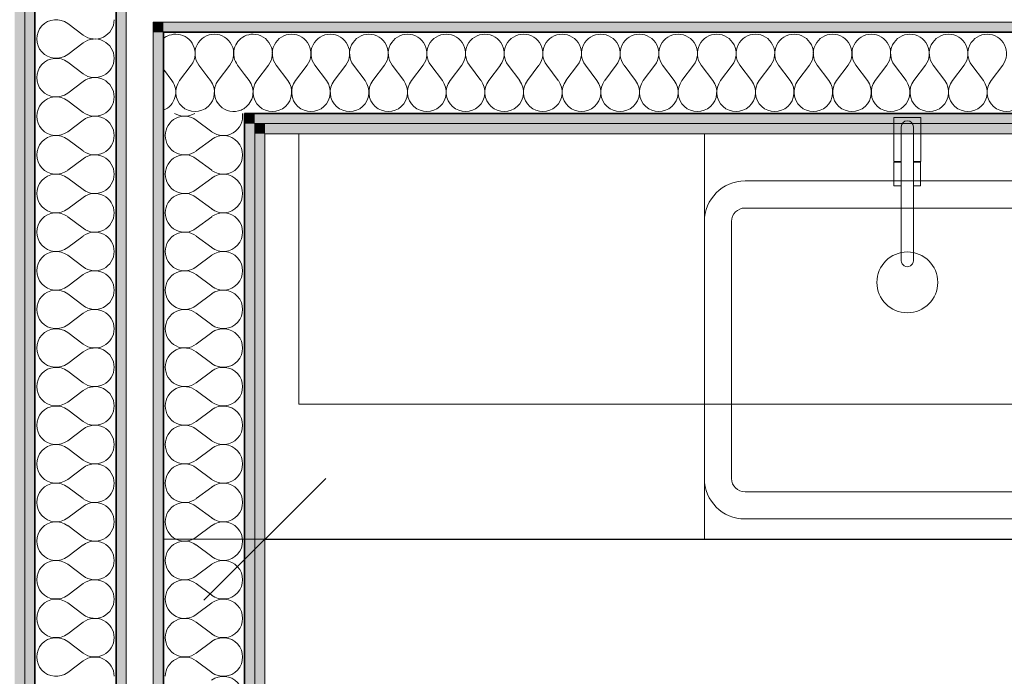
# Model space of a CAD drawing. Header units: metres. Extents: x -7.1 to 26.5, y -14.7 to 18.1.
# Tile 84 of 109: x 8.6 to 10, y 5.1 to 6.1. Entities that reach past the tile are written whole.
import ezdxf

# ---------------------------------------------------------------- set-up
doc = ezdxf.new("R2010")
doc.units = ezdxf.units.M
doc.header["$PDMODE"] = 65
doc.linetypes.add('AUSGEZOGEN', pattern=[0])
for name, color, linetype in [('XR$1$015 Innenwände', 7, 'AUSGEZOGEN'), ('XR$1$015 Innenwände Schichttrennlinien', 7, 'AUSGEZOGEN'), ('XR$1$065 Möbel Einrichtung', 7, 'AUSGEZOGEN'), ('XR$1$080 Raumdefinitionen Kontur', 7, 'AUSGEZOGEN'), ('XR$2$105 Bemassungen 100', 7, 'AUSGEZOGEN'), ('XR$3$015 Innenwände Bauteilschraffuren', 7, 'AUSGEZOGEN')]:
    doc.layers.add(name, color=color, linetype=linetype)
doc.styles.add('ARIAL', font='arial.ttf')
doc.dimstyles.new('DIMSTYLE_9', dxfattribs={"dimtxt": 0.2, "dimasz": 0.3, "dimexe": 0, "dimexo": 0, "dimgap": 0.1, "dimtad": 2, "dimdec": 3, "dimrnd": 0.005, "dimzin": 4, "dimdsep": 46, "dimtxsty": 'ARIAL', "dimblk1": 'ALL_ML_STRICH', "dimblk2": 'ALL_ML_STRICH', "dimsah": 1, "dimcen": 0, "dimclrd": 7, "dimclre": 7, "dimclrt": 7, "dimadec": 0, "dimazin": 0, "dimtfac": 1, "dimtdec": 0, "dimtix": 1, "dimtmove": 2, "dimatfit": 3, "dimfxl": 0, "dimtzin": 0, "dimlwd": 0, "dimlwe": 18, "dimarcsym": 0})

# ---------------------------------------------------------------- blocks, each defined once
blk = doc.blocks.new('COMPLEXOBJECT_35')
at = {"layer": 'XR$1$065 Möbel Einrichtung', "color": 8, "linetype": 'AUSGEZOGEN', "lineweight": 13, "transparency": 33554687}
for p, q in [((9.6418, 5.8185), (9.8818, 5.8185)), ((9.8818, 5.8185), (10.1218, 5.8185)), ((9.5818, 5.3785), (9.5818, 5.7585)), ((10.1818, 5.7585), (10.1818, 5.3785)), ((10.1218, 5.3185), (9.6418, 5.3185))]:
    blk.add_line(p, q, dxfattribs=at)
for centre, start, end in [((9.6418, 5.7585), 90, 180), ((10.1218, 5.7585), 0, 90), ((9.6418, 5.3785), 180, 270), ((10.1218, 5.3785), 270, 0)]:
    blk.add_arc(centre, 0.06, start, end, dxfattribs=at)
blk = doc.blocks.new('COMPLEXOBJECT_36')
at = {"layer": 'XR$1$065 Möbel Einrichtung', "color": 8, "linetype": 'AUSGEZOGEN', "lineweight": 13, "transparency": 33554687}
for p, q in [((9.8728, 5.8985), (9.8728, 5.7006)), ((9.8908, 5.7007), (9.8908, 5.8985))]:
    blk.add_line(p, q, dxfattribs=at)
for centre, start, end in [((9.8818, 5.8985), 0, 180), ((9.8818, 5.7006), 180.1472, 0.1472)]:
    blk.add_arc(centre, 0.009, start, end, dxfattribs=at)
blk = doc.blocks.new('COMPLEXOBJECT_37')
at = {"layer": 'XR$1$065 Möbel Einrichtung', "color": 8, "linetype": 'AUSGEZOGEN', "lineweight": 13, "transparency": 33554687}
for points in [[(9.8908, 5.8985), (9.8908, 5.8475), (9.9017, 5.8475), (9.9017, 5.9125), (9.8618, 5.9125), (9.8618, 5.8475)], [(9.8618, 5.8475), (9.8728, 5.8475), (9.8728, 5.8985)]]:
    blk.add_lwpolyline(points, dxfattribs=at)
blk.add_arc((9.8818, 5.8985), 0.009, 0, 180, dxfattribs=at)
blk = doc.blocks.new('ALL_ML_STRICH')
at = {"color": 0, "linetype": 'ByBlock', "lineweight": -2}
for p, q in [((0, -0.5), (0, 0.5)), ((-0.3, -0.3), (0.3, 0.3)), ((-1, 0), (0.5, 0))]:
    blk.add_line(p, q, dxfattribs=at)
blk = doc.blocks.new('*D170')
at = {"layer": 'DEFPOINTS', "color": 7, "linetype": 'AUSGEZOGEN', "lineweight": 18, "transparency": 16777216}
for p in [(8.9318, 5.2885), (8.9318, 5.2885), (12.7966, 5.2885)]:
    blk.add_point(p, dxfattribs=at)
at = {"layer": 'XR$2$105 Bemassungen 100', "color": 7, "linetype": 'AUSGEZOGEN', "lineweight": -2, "transparency": 16777216}
for p, q in [((8.9318, 5.2885), (8.9318, 5.2885)), ((8.9318, 5.2885), (12.7966, 5.2885)), ((12.7966, 5.2885), (12.7966, 5.2885))]:
    blk.add_line(p, q, dxfattribs=at)
at = {"layer": 'XR$2$105 Bemassungen 100', "color": 7, "linetype": 'AUSGEZOGEN', "lineweight": 18, "transparency": 16777216, "xscale": 0.3, "yscale": 0.3, "zscale": 0.3, "rotation": 180}
blk.add_blockref('ALL_ML_STRICH', (8.9318, 5.2885), dxfattribs=at)
at = {"layer": 'XR$2$105 Bemassungen 100', "color": 7, "linetype": 'AUSGEZOGEN', "lineweight": 18, "transparency": 16777216, "xscale": 0.3, "yscale": 0.3, "zscale": 0.3}
blk.add_blockref('ALL_ML_STRICH', (12.7966, 5.2885), dxfattribs=at)
at = {"layer": 'XR$2$105 Bemassungen 100', "color": 7, "linetype": 'AUSGEZOGEN', "lineweight": 18, "transparency": 16777216, "insert": (10.8921, 5.4921), "char_height": 0.2, "width": 0.8, "attachment_point": 5, "style": 'ARIAL'}
blk.add_mtext('\\W0.80;\\A1;{\\A1;{3.86\\H0.132000;\\S5^ ;}}', dxfattribs=at)
blk = doc.blocks.new('COMPLEXOBJECT_145')
at = {"layer": 'XR$3$015 Innenwände Bauteilschraffuren', "color": 8, "linetype": 'AUSGEZOGEN', "lineweight": 13, "transparency": 33554687}
for p, q in [((8.6403, 6.0514), (8.6632, 6.0343)), ((8.6403, 6.0057), (8.6632, 6.0229)), ((8.6403, 5.9943), (8.6632, 5.9771)), ((8.6403, 5.9486), (8.6632, 5.9657)), ((8.6403, 5.9371), (8.6632, 5.92)), ((8.6403, 5.8914), (8.6632, 5.9086)), ((8.6403, 5.88), (8.6632, 5.8629)), ((8.6403, 5.8343), (8.6632, 5.8514)), ((8.6403, 5.8229), (8.6632, 5.8057)), ((8.6403, 5.7771), (8.6632, 5.7943)), ((8.6403, 5.7657), (8.6632, 5.7486)), ((8.6403, 5.72), (8.6632, 5.7371)), ((8.6403, 5.7086), (8.6632, 5.6914)), ((8.6403, 5.6629), (8.6632, 5.68)), ((8.6403, 5.6514), (8.6632, 5.6343)), ((8.6403, 5.6057), (8.6632, 5.6229)), ((8.6403, 5.5943), (8.6632, 5.5771)), ((8.6403, 5.5486), (8.6632, 5.5657)), ((8.6403, 5.5371), (8.6632, 5.52)), ((8.6403, 5.4914), (8.6632, 5.5086)), ((8.6403, 5.48), (8.6632, 5.4629)), ((8.6403, 5.4343), (8.6632, 5.4514)), ((8.6403, 5.4229), (8.6632, 5.4057)), ((8.6403, 5.3771), (8.6632, 5.3943)), ((8.6403, 5.3657), (8.6632, 5.3486)), ((8.6403, 5.32), (8.6632, 5.3371)), ((8.6403, 5.3086), (8.6632, 5.2914)), ((8.6403, 5.2629), (8.6632, 5.28)), ((8.6403, 5.2514), (8.6632, 5.2343)), ((8.6403, 5.2057), (8.6632, 5.2229)), ((8.6403, 5.1943), (8.6632, 5.1771)), ((8.6403, 5.1486), (8.6632, 5.1657)), ((8.6403, 5.1371), (8.6632, 5.12)), ((8.6403, 5.0914), (8.6632, 5.1086))]:
    blk.add_line(p, q, dxfattribs=at)
for centre, start, end in [((8.6232, 6.0286), 53.1301, 306.8699), ((8.6803, 6.0571), 233.1301, 0), ((8.6803, 6), 0, 126.8699), ((8.6232, 5.9714), 53.1301, 306.8699), ((8.6803, 6), 233.1301, 0), ((8.6803, 5.9429), 0, 126.8699), ((8.6232, 5.9143), 53.1301, 306.8699), ((8.6803, 5.9429), 233.1301, 0), ((8.6803, 5.8857), 0, 126.8699), ((8.6232, 5.8571), 53.1301, 306.8699), ((8.6803, 5.8857), 233.1301, 0), ((8.6803, 5.8286), 0, 126.8699), ((8.6232, 5.8), 53.1301, 306.8699), ((8.6803, 5.8286), 233.1301, 0), ((8.6803, 5.7714), 0, 126.8699), ((8.6232, 5.7429), 53.1301, 306.8699), ((8.6803, 5.7714), 233.1301, 0), ((8.6803, 5.7143), 0, 126.8699), ((8.6232, 5.6857), 53.1301, 306.8699), ((8.6803, 5.7143), 233.1301, 0), ((8.6803, 5.6571), 0, 126.8699), ((8.6232, 5.6286), 53.1301, 306.8699), ((8.6803, 5.6571), 233.1301, 0), ((8.6803, 5.6), 0, 126.8699), ((8.6232, 5.5714), 53.1301, 306.8699), ((8.6803, 5.6), 233.1301, 0), ((8.6803, 5.5429), 0, 126.8699), ((8.6232, 5.5143), 53.1301, 306.8699), ((8.6803, 5.5429), 233.1301, 0), ((8.6803, 5.4857), 0, 126.8699), ((8.6232, 5.4571), 53.1301, 306.8699), ((8.6803, 5.4857), 233.1301, 0), ((8.6803, 5.4286), 0, 126.8699), ((8.6232, 5.4), 53.1301, 306.8699), ((8.6803, 5.4286), 233.1301, 0), ((8.6803, 5.3714), 0, 126.8699), ((8.6232, 5.3429), 53.1301, 306.8699), ((8.6803, 5.3714), 233.1301, 0), ((8.6803, 5.3143), 0, 126.8699), ((8.6232, 5.2857), 53.1301, 306.8699), ((8.6803, 5.3143), 233.1301, 0), ((8.6803, 5.2571), 0, 126.8699), ((8.6232, 5.2286), 53.1301, 306.8699), ((8.6803, 5.2571), 233.1301, 0), ((8.6803, 5.2), 0, 126.8699), ((8.6232, 5.1714), 53.1301, 306.8699), ((8.6803, 5.2), 233.1301, 0), ((8.6803, 5.1429), 0, 126.8699), ((8.6232, 5.1143), 53.1301, 306.8699), ((8.6803, 5.1429), 233.1301, 0), ((8.6803, 5.0857), 0, 126.8699)]:
    blk.add_arc(centre, 0.0286, start, end, dxfattribs=at)
blk = doc.blocks.new('COMPLEXOBJECT_179')
at = {"layer": 'XR$3$015 Innenwände Bauteilschraffuren', "color": 8, "linetype": 'AUSGEZOGEN', "lineweight": 13, "transparency": 33554687}
for p, q in [((8.8057, 5.9671), (8.8229, 5.9899)), ((8.7943, 5.9671), (8.7818, 5.9838)), ((8.8514, 5.9671), (8.8461, 5.9742))]:
    blk.add_line(p, q, dxfattribs=at)
for centre, start, end in [((8.8, 6.0071), 115.9318, 129.6418), ((8.8, 6.0071), 323.1301, 334.0682), ((8.7714, 5.9499), 291.2239, 36.8699), ((8.8286, 5.9499), 143.1301, 36.8699), ((8.8857, 5.9499), 157.3593, 292.6407)]:
    blk.add_arc(centre, 0.0286, start, end, dxfattribs=at)
blk = doc.blocks.new('COMPLEXOBJECT_181')
at = {"layer": 'XR$3$015 Innenwände Bauteilschraffuren', "color": 8, "linetype": 'AUSGEZOGEN', "lineweight": 13, "transparency": 33554687}
for p, q in [((8.8461, 5.9742), (8.8343, 5.9899)), ((8.8629, 5.9671), (8.88, 5.9899)), ((8.9018, 5.9761), (8.8914, 5.9899))]:
    blk.add_line(p, q, dxfattribs=at)
for centre, start, end in [((8.8, 6.0071), 90, 115.9318), ((8.8, 6.0071), 334.0682, 90), ((8.8571, 6.0071), 90, 216.8699), ((8.8571, 6.0071), 323.1301, 90), ((8.9143, 6.0071), 115.9755, 216.8699), ((8.8857, 5.9499), 143.1301, 157.3593), ((8.8857, 5.9499), 292.6407, 304.1952)]:
    blk.add_arc(centre, 0.0286, start, end, dxfattribs=at)
blk = doc.blocks.new('COMPLEXOBJECT_182')
at = {"layer": 'XR$3$015 Innenwände Bauteilschraffuren', "color": 8, "linetype": 'AUSGEZOGEN', "lineweight": 13, "transparency": 33554687}
for p, q in [((8.92, 5.9671), (8.9371, 5.9899)), ((8.9657, 5.9671), (8.9486, 5.9899)), ((8.9771, 5.9671), (8.9943, 5.9899)), ((9.0229, 5.9671), (9.0057, 5.9899)), ((9.0343, 5.9671), (9.0514, 5.9899)), ((9.08, 5.9671), (9.0629, 5.9899)), ((9.0914, 5.9671), (9.1086, 5.9899)), ((9.1371, 5.9671), (9.12, 5.9899)), ((9.1486, 5.9671), (9.1657, 5.9899)), ((9.1943, 5.9671), (9.1771, 5.9899)), ((9.2057, 5.9671), (9.2229, 5.9899)), ((9.2514, 5.9671), (9.2343, 5.9899)), ((9.2629, 5.9671), (9.28, 5.9899)), ((9.3086, 5.9671), (9.2914, 5.9899)), ((9.32, 5.9671), (9.3371, 5.9899)), ((9.3657, 5.9671), (9.3486, 5.9899)), ((9.3771, 5.9671), (9.3943, 5.9899)), ((9.4229, 5.9671), (9.4057, 5.9899)), ((9.4343, 5.9671), (9.4514, 5.9899)), ((9.48, 5.9671), (9.4629, 5.9899)), ((9.4914, 5.9671), (9.5086, 5.9899)), ((9.5371, 5.9671), (9.52, 5.9899)), ((9.5486, 5.9671), (9.5657, 5.9899)), ((9.5943, 5.9671), (9.5771, 5.9899)), ((9.6057, 5.9671), (9.6229, 5.9899)), ((9.6514, 5.9671), (9.6343, 5.9899)), ((9.6629, 5.9671), (9.68, 5.9899)), ((9.7086, 5.9671), (9.6914, 5.9899)), ((9.72, 5.9671), (9.7371, 5.9899)), ((9.7657, 5.9671), (9.7486, 5.9899)), ((9.7771, 5.9671), (9.7943, 5.9899)), ((9.8229, 5.9671), (9.8057, 5.9899)), ((9.8343, 5.9671), (9.8514, 5.9899)), ((9.88, 5.9671), (9.8629, 5.9899)), ((9.8914, 5.9671), (9.9086, 5.9899)), ((9.9371, 5.9671), (9.92, 5.9899)), ((9.9486, 5.9671), (9.9657, 5.9899)), ((9.9943, 5.9671), (9.9771, 5.9899)), ((10.0057, 5.9671), (10.0229, 5.9899)), ((8.9086, 5.9671), (8.9018, 5.9761))]:
    blk.add_line(p, q, dxfattribs=at)
for centre, start, end in [((8.9143, 6.0071), 90, 115.9755), ((8.9143, 6.0071), 323.1301, 90), ((8.9714, 6.0071), 90, 216.8699), ((8.9714, 6.0071), 323.1301, 90), ((9.0286, 6.0071), 90, 216.8699), ((9.0286, 6.0071), 323.1301, 90), ((9.0857, 6.0071), 90, 216.8699), ((9.0857, 6.0071), 323.1301, 90), ((9.1429, 6.0071), 90, 216.8699), ((9.1429, 6.0071), 323.1301, 90), ((9.2, 6.0071), 90, 216.8699), ((9.2, 6.0071), 323.1301, 90), ((9.2571, 6.0071), 90, 216.8699), ((9.2571, 6.0071), 323.1301, 90), ((9.3143, 6.0071), 90, 216.8699), ((9.3143, 6.0071), 323.1301, 90), ((9.3714, 6.0071), 90, 216.8699), ((9.3714, 6.0071), 323.1301, 90), ((9.4286, 6.0071), 90, 216.8699), ((9.4286, 6.0071), 323.1301, 90), ((9.4857, 6.0071), 90, 216.8699), ((9.4857, 6.0071), 323.1301, 90), ((9.5429, 6.0071), 90, 216.8699), ((9.5429, 6.0071), 323.1301, 90), ((9.6, 6.0071), 90, 216.8699), ((9.6, 6.0071), 323.1301, 90), ((9.6571, 6.0071), 90, 216.8699), ((9.6571, 6.0071), 323.1301, 90), ((9.7143, 6.0071), 90, 216.8699), ((9.7143, 6.0071), 323.1301, 90), ((9.7714, 6.0071), 90, 216.8699), ((9.7714, 6.0071), 323.1301, 90), ((9.8286, 6.0071), 90, 216.8699), ((9.8286, 6.0071), 323.1301, 90), ((9.8857, 6.0071), 90, 216.8699), ((9.8857, 6.0071), 323.1301, 90), ((9.9429, 6.0071), 90, 216.8699), ((9.9429, 6.0071), 323.1301, 90), ((10, 6.0071), 90, 216.8699), ((10, 6.0071), 323.1301, 90), ((8.8857, 5.9499), 304.1952, 36.8699), ((8.9429, 5.9499), 143.1301, 36.8699), ((9, 5.9499), 143.1301, 36.8699), ((9.0571, 5.9499), 143.1301, 36.8699), ((9.1143, 5.9499), 143.1301, 36.8699), ((9.1714, 5.9499), 143.1301, 36.8699), ((9.2286, 5.9499), 143.1301, 36.8699), ((9.2857, 5.9499), 143.1301, 36.8699), ((9.3429, 5.9499), 143.1301, 36.8699), ((9.4, 5.9499), 143.1301, 36.8699), ((9.4571, 5.9499), 143.1301, 36.8699), ((9.5143, 5.9499), 143.1301, 36.8699), ((9.5714, 5.9499), 143.1301, 36.8699), ((9.6286, 5.9499), 143.1301, 36.8699), ((9.6857, 5.9499), 143.1301, 36.8699), ((9.7429, 5.9499), 143.1301, 36.8699), ((9.8, 5.9499), 143.1301, 36.8699), ((9.8571, 5.9499), 143.1301, 36.8699), ((9.9143, 5.9499), 143.1301, 36.8699), ((9.9714, 5.9499), 143.1301, 36.8699), ((10.0286, 5.9499), 143.1301, 36.8699)]:
    blk.add_arc(centre, 0.0286, start, end, dxfattribs=at)
blk = doc.blocks.new('COMPLEXOBJECT_246')
at = {"layer": 'XR$3$015 Innenwände Bauteilschraffuren', "color": 8, "linetype": 'AUSGEZOGEN', "lineweight": 13, "transparency": 33554687}
for p, q in [((8.8532, 5.8914), (8.8303, 5.9086)), ((8.8532, 5.88), (8.8303, 5.8629)), ((8.8532, 5.8343), (8.8303, 5.8514)), ((8.8532, 5.8229), (8.8303, 5.8057)), ((8.8532, 5.7771), (8.8303, 5.7943)), ((8.8532, 5.7657), (8.8303, 5.7486)), ((8.8532, 5.72), (8.8303, 5.7371)), ((8.8532, 5.7086), (8.8303, 5.6914)), ((8.8532, 5.6629), (8.8303, 5.68)), ((8.8532, 5.6514), (8.8303, 5.6343)), ((8.8532, 5.6057), (8.8303, 5.6229)), ((8.8532, 5.5943), (8.8303, 5.5771)), ((8.8532, 5.5486), (8.8303, 5.5657)), ((8.8532, 5.5371), (8.8303, 5.52)), ((8.8532, 5.4914), (8.8303, 5.5086)), ((8.8532, 5.48), (8.8303, 5.4629)), ((8.8532, 5.4343), (8.8303, 5.4514)), ((8.8532, 5.4229), (8.8303, 5.4057)), ((8.8532, 5.3771), (8.8303, 5.3943)), ((8.8532, 5.3657), (8.8303, 5.3486)), ((8.8532, 5.32), (8.8303, 5.3371)), ((8.8532, 5.3086), (8.8303, 5.2914)), ((8.8532, 5.2629), (8.8303, 5.28)), ((8.8532, 5.2514), (8.8303, 5.2343)), ((8.8532, 5.2057), (8.8303, 5.2229)), ((8.8532, 5.1943), (8.8303, 5.1771)), ((8.8532, 5.1486), (8.8303, 5.1657)), ((8.8532, 5.1371), (8.8303, 5.12)), ((8.8532, 5.0914), (8.8303, 5.1086))]:
    blk.add_line(p, q, dxfattribs=at)
for centre, start, end in [((8.8132, 5.8857), 53.1301, 180), ((8.8132, 5.9429), 238.4705, 301.5295), ((8.8703, 5.9143), 233.1301, 8.4896), ((8.8132, 5.8857), 180, 306.8699), ((8.8703, 5.8571), 233.1301, 126.8699), ((8.8132, 5.8286), 53.1301, 180), ((8.8132, 5.8286), 180, 306.8699), ((8.8703, 5.8), 233.1301, 126.8699), ((8.8132, 5.7714), 53.1301, 180), ((8.8132, 5.7714), 180, 306.8699), ((8.8703, 5.7429), 233.1301, 126.8699), ((8.8132, 5.7143), 53.1301, 180), ((8.8132, 5.7143), 180, 306.8699), ((8.8703, 5.6857), 233.1301, 126.8699), ((8.8132, 5.6571), 53.1301, 180), ((8.8132, 5.6571), 180, 306.8699), ((8.8703, 5.6286), 233.1301, 126.8699), ((8.8132, 5.6), 53.1301, 180), ((8.8132, 5.6), 180, 306.8699), ((8.8703, 5.5714), 233.1301, 126.8699), ((8.8132, 5.5429), 53.1301, 180), ((8.8132, 5.5429), 180, 306.8699), ((8.8703, 5.5143), 233.1301, 126.8699), ((8.8132, 5.4857), 53.1301, 180), ((8.8132, 5.4857), 180, 306.8699), ((8.8703, 5.4571), 233.1301, 126.8699), ((8.8132, 5.4286), 53.1301, 180), ((8.8132, 5.4286), 180, 306.8699), ((8.8703, 5.4), 233.1301, 126.8699), ((8.8132, 5.3714), 53.1301, 180), ((8.8132, 5.3714), 180, 306.8699), ((8.8703, 5.3429), 233.1301, 126.8699), ((8.8132, 5.3143), 53.1301, 180), ((8.8132, 5.3143), 180, 306.8699), ((8.8703, 5.2857), 233.1301, 126.8699), ((8.8132, 5.2571), 53.1301, 180), ((8.8132, 5.2571), 180, 306.8699), ((8.8703, 5.2286), 233.1301, 126.8699), ((8.8132, 5.2), 53.1301, 180), ((8.8132, 5.2), 180, 306.8699), ((8.8703, 5.1714), 233.1301, 126.8699), ((8.8132, 5.1429), 53.1301, 180), ((8.8132, 5.1429), 180, 306.8699), ((8.8703, 5.1143), 233.1301, 126.8699), ((8.8132, 5.0857), 53.1301, 180), ((8.8703, 5.0571), 233.1301, 126.8699)]:
    blk.add_arc(centre, 0.0286, start, end, dxfattribs=at)

msp = doc.modelspace()

# ---------------------------------------------------------------- hatches: boundary and pattern name
at = {"layer": 'XR$3$015 Innenwände Bauteilschraffuren', "linetype": 'AUSGEZOGEN', "lineweight": 13, "true_color": 0x202020, "transparency": 33554687}
for points in [[(8.5618, 6.2235), (8.5618, -3.6465), (8.5768, -3.6465), (8.5768, 6.2235)], [(8.5768, 6.2085), (8.5768, -3.6465), (8.5918, -3.6465), (8.5918, 6.2085)], [(8.7118, 6.0735), (8.7118, -3.6465), (8.7268, -3.6465), (8.7268, 6.0735)], [(8.7668, 6.0385), (8.7818, 6.0385), (8.7668, 6.0535)], [(8.7668, 6.0535), (8.7818, 6.0385), (8.7818, 6.0535)], [(8.7818, 6.0385), (12.7718, 6.0385), (12.7718, 6.0535), (8.7818, 6.0535)], [(8.7668, 6.0385), (8.7668, -3.6465), (8.7818, -3.6465), (8.7818, 6.0385)], [(8.9018, 5.9035), (8.9168, 5.9035), (8.9018, 5.9185)], [(8.9018, 5.9185), (8.9168, 5.9035), (8.9168, 5.9185)], [(8.9168, 5.9035), (12.7718, 5.9035), (12.7718, 5.9185), (8.9168, 5.9185)], [(8.9018, 5.9035), (8.9018, -3.6465), (8.9168, -3.6465), (8.9168, 5.9035)], [(8.9168, 5.8885), (8.9318, 5.8885), (8.9168, 5.9035)], [(8.9168, 5.9035), (8.9318, 5.8885), (8.9318, 5.9035)], [(8.9318, 5.8885), (12.7868, 5.8885), (12.7718, 5.9035), (8.9318, 5.9035)], [(8.9168, 5.8885), (8.9168, -3.6465), (8.9318, -3.6465), (8.9318, 5.8885)]]:
    msp.add_hatch(color=250, dxfattribs=at).paths.add_polyline_path(points)

# ---------------------------------------------------------------- linework, layer by layer
at = {"layer": 'XR$1$015 Innenwände', "color": 7, "linetype": 'AUSGEZOGEN', "lineweight": 18, "transparency": 33554687}
for p, q in [((8.7268, -3.6465), (8.7268, 6.0735)), ((8.7668, 6.0535), (8.7668, 6.0385)), ((12.7718, 6.0535), (8.7668, 6.0535)), ((8.7668, 6.0385), (8.7668, -3.6465)), ((8.9318, 5.8885), (12.7868, 5.8885)), ((8.9318, -3.6465), (8.9318, 5.8885))]:
    msp.add_line(p, q, dxfattribs=at)
at = {"layer": 'XR$1$015 Innenwände Schichttrennlinien', "color": 7, "linetype": 'AUSGEZOGEN', "lineweight": 18, "transparency": 33554687}
for p, q in [((8.5768, 6.2085), (8.5768, -3.6465)), ((8.9168, 5.9035), (12.7718, 5.9035)), ((8.9168, -3.6465), (8.9168, 5.9035))]:
    msp.add_line(p, q, dxfattribs=at)
at = {"layer": 'XR$1$015 Innenwände Schichttrennlinien', "color": 7, "linetype": 'AUSGEZOGEN', "lineweight": 35, "transparency": 33554687}
for p, q in [((8.5918, 6.0885), (8.5918, -3.6465)), ((8.7118, 6.0735), (8.7118, -3.6465)), ((8.7818, 6.0385), (8.7818, 5.9185)), ((8.7818, 6.0385), (12.7718, 6.0385)), ((8.7818, 6.0385), (8.7818, 5.9185)), ((8.7818, -3.6465), (8.7818, 5.9185)), ((8.9018, 5.9185), (8.9018, 5.9035)), ((8.9018, 5.9185), (12.7718, 5.9185)), ((8.9018, 5.9185), (8.9018, 5.9035)), ((8.9018, -3.6465), (8.9018, 5.9035))]:
    msp.add_line(p, q, dxfattribs=at)
at = {"layer": 'XR$1$065 Möbel Einrichtung', "color": 8, "linetype": 'AUSGEZOGEN', "lineweight": 13, "transparency": 33554687}
for p, q in [((12.0118, 5.8885), (8.9318, 5.8885)), ((8.9318, 5.8885), (8.9318, 5.2885)), ((10.1818, 5.8885), (9.5818, 5.8885)), ((9.6418, 5.7785), (9.8818, 5.7785)), ((9.8818, 5.7785), (10.1218, 5.7785)), ((9.6218, 5.3785), (9.6218, 5.7585)), ((9.5818, 5.2885), (9.5818, 5.3785)), ((10.1218, 5.3585), (9.6418, 5.3585)), ((12.0118, 5.2885), (8.9318, 5.2885)), ((9.5818, 5.2885), (10.1818, 5.2885))]:
    msp.add_line(p, q, dxfattribs=at)
for points in [[(9.5818, 5.4885), (8.9818, 5.4885), (8.9818, 5.8885), (9.5818, 5.8885), (9.5818, 5.4885)], [(10.1818, 5.4885), (9.5818, 5.4885), (9.5818, 5.8885), (10.1818, 5.8885), (10.1818, 5.4885)], [(9.8621, 5.8115), (9.8728, 5.8115), (9.8728, 5.8465), (9.8621, 5.8465), (9.8621, 5.8115)], [(9.9015, 5.8115), (9.9015, 5.8465), (9.8908, 5.8465), (9.8908, 5.8115), (9.9015, 5.8115)]]:
    msp.add_lwpolyline(points, close=True, dxfattribs=at)
msp.add_circle((9.8818, 5.6685), 0.045, dxfattribs=at)
for centre, start, end in [((9.6418, 5.7585), 90, 180), ((9.6418, 5.3785), 180, 270)]:
    msp.add_arc(centre, 0.02, start, end, dxfattribs=at)
at = {"layer": 'XR$1$080 Raumdefinitionen Kontur', "color": 8, "linetype": 'AUSGEZOGEN', "lineweight": 13, "transparency": 33554687}
msp.add_lwpolyline([(12.2018, 5.8885), (8.9318, 5.8885), (8.9318, -3.6444), (12.7518, -3.6444), (12.7518, 0.5735), (13.9518, 0.5735), (13.9518, 5.8885), (12.2018, 5.8885)], close=True, dxfattribs=at)

# ---------------------------------------------------------------- block references
at = {"layer": 'XR$1$065 Möbel Einrichtung', "color": 8, "linetype": 'AUSGEZOGEN', "lineweight": 13, "transparency": 33554687}
for name in ['COMPLEXOBJECT_37', 'COMPLEXOBJECT_36', 'COMPLEXOBJECT_35']:
    msp.add_blockref(name, (0, 0), dxfattribs=at)
at = {"layer": 'XR$3$015 Innenwände Bauteilschraffuren', "color": 8, "linetype": 'AUSGEZOGEN', "lineweight": 13, "transparency": 33554687}
for name in ['COMPLEXOBJECT_145', 'COMPLEXOBJECT_179', 'COMPLEXOBJECT_181', 'COMPLEXOBJECT_182', 'COMPLEXOBJECT_246']:
    msp.add_blockref(name, (0, 0), dxfattribs=at)

# ---------------------------------------------------------------- dimensions: what is measured, and where the dimension line sits
at = {"layer": 'XR$2$105 Bemassungen 100', "color": 7, "linetype": 'AUSGEZOGEN', "lineweight": 18, "transparency": 33554687}
dim = msp.add_linear_dim(base=(12.7966, 5.2885), p1=(8.9318, 5.2885), p2=(12.7966, 5.2885), dimstyle='DIMSTYLE_9', override={"dimpost": '<>', "dimclrd": 7, "dimclre": 7, "dimclrt": 7, "dimlwd": 0, "dimlwe": 18}, dxfattribs=at)
dim.commit()
dim.dimension.update_dxf_attribs({"geometry": '*D170', "text_midpoint": (10.8921, 5.4921), "dimtype": 160})

doc.saveas('drawing.dxf')
